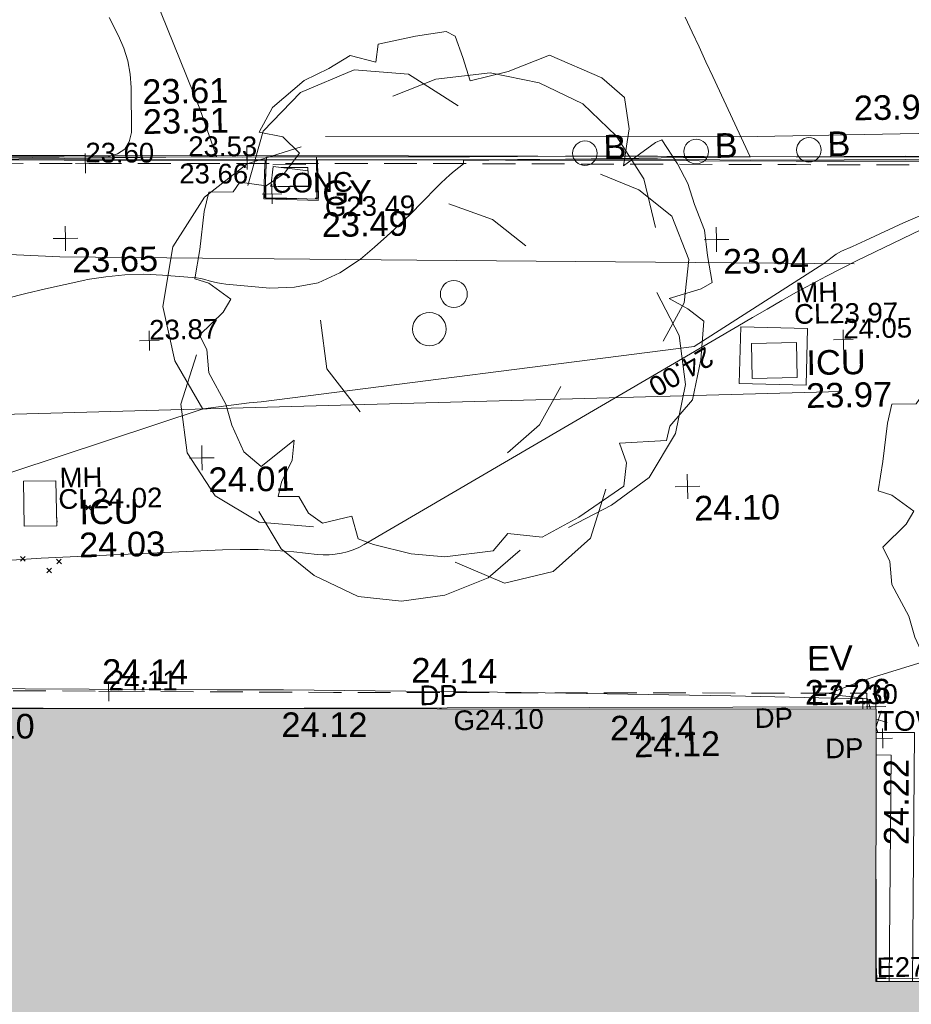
# Model space of a CAD drawing. Header units: millimetres. Extents: x -287732 to 520720, y -88450 to 287754.
# Tile 48 of 256: x -138181 to -124599, y -49525 to -34533. Entities that reach past the tile are written whole.
import ezdxf

# ---------------------------------------------------------------- set-up
doc = ezdxf.new("R2010")
doc.units = ezdxf.units.MM
doc.linetypes.add('IMPORT-DASHED _2_', pattern=[750, 500, -250])
doc.linetypes.add('IMPORT-UG_ELEC_STREET LIGHTING_QLB2 _2_', pattern=[2700, 1500, -300, 0, -250, 150, -300, 0, -200])
for name, color, linetype, lineweight, true_color in [('00_TOPO_BUILDING_OUTLINE', 5, 'Continuous', 9, 0x0000ff), ('00_TOPO_EAVE', 7, 'Continuous', 9, 0x666666), ('00_TOPO_FURN_BOLLARD', 7, 'Continuous', 9, 0x666666), ('00_TOPO_KERB_BOTTOM', 1, 'Continuous', 9, 0xff0000), ('00_TOPO_KERB_TOP', 7, 'Continuous', 9, 0xa500a5), ('00_TOPO_LEVEL_SPOT', 7, 'Continuous', 9, 0x666666), ('00_TOPO_SERV_GULLY', 7, 'Continuous', 9, 0x5252a5), ('00_TOPO_SERV_IC', 5, 'Continuous', 9, 0x0000ff), ('00_TOPO_TREE', 7, 'Continuous', 9, 0x666666), ('00_UAV_BUILDING_OUTLINE', 5, 'Continuous', 9, 0x0000ff), ('00_UAV_CONCRETE', 9, 'Continuous', 9, 0x808080), ('00_UAV_FORM_LINES', 7, 'Continuous', 9, 0x666666), ('01_DTM_CONTOUR_MNR', 7, 'Continuous', 9, 0xa5a552), ('12333-PUM-2D-U-0001-C01 - Rev2_REVIT IMPORT_dwg', 7, 'Continuous', 9, 0x767676), ('A_RHA_Line', 7, 'Continuous', 9, 0x00a600), ('CONTOURS_INDEX', 4, 'Continuous', 9, 0x00ffff), ('CONTOURS_INDEX_LVL', 4, 'Continuous', 9, 0x00ffff), ('CONTOURS_MINOR', 7, 'Continuous', 9, 0x00a5a5), ('DOWNPIPE_TXT', 7, 'Continuous', 9, 0x7fbfff), ('EAVE', 3, 'Continuous', 9, 0x00ff00), ('EAVE_LVL', 3, 'Continuous', 9, 0x00ff00), ('GULLY', 7, 'Continuous', 9, 0x7fbfff), ('GULLY_LVL', 7, 'Continuous', 9, 0x7fbfff), ('KERB_BOTTOM', 7, 'Continuous', 9, 0x0000a5), ('KERB_BOTTOM_LVL', 7, 'Continuous', 9, 0x0000a5), ('KERB_TOP', 2, 'Continuous', 9, 0xffff00), ('KERB_TOP_LVL', 2, 'Continuous', 9, 0xffff00), ('MANHOLES', 7, 'Continuous', 9, 0xa50000), ('MANHOLES_LVL', 7, 'Continuous', 9, 0xa50000), ('MANHOLES_TXT', 7, 'Continuous', 9, 0xa50000), ('MARKINGS_DOUBLE_YELLOW', 7, 'Continuous', 9, 0xc0c0c0), ('SPOT_HEIGHTS_LVL', 7, 'Continuous', 9, 0x00a500), ('TOP_OF_WALL_LEVEL', 7, 'Continuous', 9, 0xa500a5), ('TOP_OF_WALL_LEVEL_TXT', 7, 'Continuous', 9, 0xa500a5), ('TREE', 7, 'Continuous', 9, 0x00a500), ('WALL', 7, 'Continuous', 9, 0xa50000)]:
    doc.layers.add(name, color=color, linetype=linetype, lineweight=lineweight, true_color=true_color)
for name, color, linetype, lineweight in [('00_TOPO_ROAD_EDGE', 7, 'Continuous', 9), ('A_RHA_Detail', 7, 'Continuous', 9), ('CHANGE_OF_SURFACE', 7, 'IMPORT-DASHED _2_', 9), ('CHANGE_OF_SURFACE_LVL', 7, 'Continuous', 9), ('GEN-TEXT', 7, 'Continuous', 9), ('Text', 7, 'Continuous', 9), ('TEXT_TXT', 7, 'Continuous', 9)]:
    doc.layers.add(name, color=color, linetype=linetype, lineweight=lineweight)
doc.styles.add('Arial_3', font='arial.ttf', dxfattribs={"height": 300})
doc.styles.add('Swis721 Lt BT_2', font='swissl.ttf', dxfattribs={"height": 375})

# ---------------------------------------------------------------- blocks, each defined once
blk = doc.blocks.new('12333-PUM-2D-U-0001-C01 - Rev2_REVIT IMPORT_dwg_CONIFEROUS_TREE-2077111-Site Location Plan Proposed')
at = {"layer": '00_TOPO_TREE', "color": 254, "true_color": 0xcccccc, "flags": 128}
for points in [[(533766626, 725520719), (533766875, 725521545), (533767453, 725522124), (533768280, 725522455), (533769107, 725522372), (533769851, 725521876)], [(533768859, 725522041), (533769521, 725522290), (533770347, 725522372), (533771092, 725522207), (533771753, 725521876), (533772249, 725521380), (533772663, 725520719), (533772828, 725519974)], [(533765882, 725517328), (533765469, 725518073), (533765303, 725518899), (533765469, 725519809), (533765965, 725520553), (533766626, 725521049), (533767453, 725521297)], [(533772001, 725520801), (533772580, 725520553), (533773076, 725520140), (533773324, 725519478), (533773241, 725518817), (533772911, 725518238)], [(533769686, 725520388), (533770347, 725520140), (533770844, 725519726)], [(533772828, 725518982), (533773159, 725518321), (533773241, 725517576), (533773076, 725516832), (533772663, 725516171), (533772084, 725515757), (533771422, 725515427)], [(533768280, 725517246), (533767784, 725517907), (533767701, 725518651)], [(533767536, 725515509), (533766709, 725515592), (533766048, 725516005), (533765634, 725516667), (533765552, 725517411), (533765800, 725518155)], [(533771340, 725517576), (533771009, 725516998), (533770513, 725516584)], [(533772001, 725516005), (533771753, 725515261), (533771174, 725514765), (533770430, 725514600), (533769686, 725514930)], [(533770678, 725515096), (533770182, 725514682), (533769521, 725514434), (533768859, 725514352), (533768198, 725514434), (533767536, 725514765), (533767040, 725515179), (533766709, 725515757)]]:
    blk.add_lwpolyline(points, dxfattribs=at)
at = {"layer": '00_TOPO_TREE', "color": 254, "true_color": 0xcccccc}
blk.add_circle((533769355, 725518486), 255, dxfattribs=at)
blk = doc.blocks.new('12333-PUM-2D-U-0001-C01 - Rev2_REVIT IMPORT_dwg_MSL_Bollard_2-2077182-Site Location Plan Proposed')
at = {"layer": '00_TOPO_FURN_BOLLARD', "color": 254, "true_color": 0xcccccc}
blk.add_circle((0, 0), 62.5, dxfattribs=at)
blk = doc.blocks.new('12333-PUM-2D-U-0001-C01 - Rev2_REVIT IMPORT_dwg_MSL_Eaves_SYM_1-V17-Site Location Plan Proposed')
at = {"layer": '00_TOPO_EAVE', "color": 254, "true_color": 0xcccccc}
for p, q in [((-92, -282), (116, 357)), ((357, -116), (-86, 28))]:
    blk.add_line(p, q, dxfattribs=at)
blk = doc.blocks.new('12333-PUM-2D-U-0001-C01 - Rev2_REVIT IMPORT_dwg_MM-2077200-Site Location Plan Proposed')
at = {"layer": '00_TOPO_LEVEL_SPOT', "color": 254, "true_color": 0xcccccc, "flags": 128}
for points in [[(500, 0), (0, 0), (0, 500)], [(0, -500), (0, 0), (-500, 0)]]:
    blk.add_lwpolyline(points, dxfattribs=at)
blk = doc.blocks.new('12333-PUM-2D-U-0001-C01 - Rev2_REVIT IMPORT_dwg_MGS62954_T2_Galway_ITM_3d_Rev1-2077680-Site Location Plan Proposed')
at = {"layer": '00_TOPO_KERB_BOTTOM', "color": 254, "true_color": 0xcccccc, "flags": 128}
for points in [[(533746585, 725521547), (533749434, 725521497), (533751695, 725521438), (533753341, 725521410), (533757066, 725521340), (533760093, 725521278), (533763840, 725521205), (533766553, 725521155), (533766920, 725521150)], [(533767680, 725521138), (533767677, 725520719), (533767676, 725520494), (533767221, 725520515), (533766886, 725520530), (533766905, 725520915), (533766920, 725521150)], [(533767680, 725521138), (533768379, 725521128), (533770013, 725521100), (533771475, 725521083), (533772877, 725521059), (533774297, 725521022), (533775718, 725521002), (533776652, 725520991), (533777789, 725520967), (533778552, 725520931), (533778951, 725520901), (533779242, 725520865), (533779633, 725520796), (533780235, 725520674), (533780701, 725520533), (533781226, 725520314), (533781579, 725520101), (533781925, 725519851), (533782396, 725519387), (533782714, 725518971), (533782954, 725518612), (533783072, 725518409), (533783257, 725517949), (533783421, 725517477)]]:
    blk.add_lwpolyline(points, dxfattribs=at)
at = {"layer": '00_TOPO_KERB_TOP', "color": 254, "true_color": 0xcccccc, "flags": 128}
for points in [[(533746584, 725521500), (533749433, 725521450), (533751696, 725521376), (533753341, 725521358), (533757065, 725521295), (533760092, 725521231), (533763839, 725521157), (533766553, 725521108), (533766899, 725521103)], [(533767698, 725521091), (533767695, 725520719), (533767694, 725520475), (533767220, 725520497), (533766867, 725520512), (533766887, 725520916), (533766899, 725521103)], [(533767698, 725521091), (533768378, 725521080), (533770012, 725521052), (533771474, 725521036), (533772876, 725521011), (533774296, 725520975), (533775718, 725520955), (533776651, 725520944), (533777788, 725520919), (533778550, 725520883), (533778947, 725520854), (533779235, 725520818), (533779624, 725520750), (533780223, 725520628), (533780685, 725520488), (533781204, 725520272), (533781553, 725520061), (533781895, 725519815), (533782360, 725519355), (533782675, 725518943), (533782914, 725518587), (533783030, 725518388), (533783212, 725517933), (533783377, 725517462)]]:
    blk.add_lwpolyline(points, dxfattribs=at)
at = {"layer": '00_TOPO_ROAD_EDGE', "color": 254, "true_color": 0xcccccc}
blk.add_line((533766920, 725521150), (533767680, 725521138), dxfattribs=at)
at = {"layer": '00_TOPO_SERV_GULLY', "color": 254, "true_color": 0xcccccc}
for p, q in [((533766979, 725520698), (533767017, 725521003)), ((533767551, 725520926), (533767017, 725521003)), ((533767551, 725520698), (533767551, 725520926)), ((533766979, 725520698), (533767551, 725520698))]:
    blk.add_line(p, q, dxfattribs=at)
at = {"layer": '00_TOPO_SERV_IC', "color": 254, "true_color": 0xcccccc}
for p, q in [((533774256, 725517650), (533774256, 725518183)), ((533774942, 725518183), (533774256, 725518183)), ((533774942, 725517650), (533774942, 725518183)), ((533774256, 725517650), (533774942, 725517650)), ((533763131, 725515592), (533763131, 725516278)), ((533763131, 725516278), (533763626, 725516278)), ((533763626, 725516278), (533763626, 725515592)), ((533763131, 725515592), (533763626, 725515592))]:
    blk.add_line(p, q, dxfattribs=at)
at = {"layer": '00_UAV_CONCRETE', "color": 254, "true_color": 0xcccccc, "flags": 128}
blk.add_lwpolyline([(533775857, 725512584), (533775861, 725512743), (533773849, 725512821), (533771023, 725512916), (533770295, 725512941), (533767038, 725513031), (533766025, 725513053), (533763105, 725513118), (533761027, 725513165), (533759813, 725513192), (533756142, 725513259), (533756028, 725513260), (533752549, 725513304), (533751029, 725513348), (533748905, 725513410), (533746031, 725513439), (533745548, 725513444), (533742515, 725513475), (533741032, 725513500), (533739474, 725513527), (533739466, 725513449), (533738578, 725513441)], dxfattribs=at)
at = {"layer": '00_UAV_FORM_LINES', "color": 254, "true_color": 0xcccccc, "flags": 128}
for points in [[(533775843, 725519367), (533769183, 725519540), (533763744, 725519687), (533758143, 725520042)], [(533757724, 725517049), (533761913, 725517292), (533766682, 725517340), (533775604, 725517425)]]:
    blk.add_lwpolyline(points, dxfattribs=at)
at = {"layer": '01_DTM_CONTOUR_MNR', "color": 254, "true_color": 0xcccccc, "flags": 128}
for points in [[(533762225, 725516194), (533765890, 725517330), (533766590, 725517412), (533766774, 725517423), (533773384, 725518152), (533775380, 725519380), (533775571, 725519519), (533775655, 725519562), (533775820, 725519632), (533776020, 725519720), (533776604, 725519977), (533778055, 725520572)], [(533761760, 725521200), (533763840, 725521182), (533766160, 725521170), (533765915, 725521899), (533765160, 725523880), (533766990, 725526110), (533765396, 725526308), (533765210, 725526176), (533764098, 725526521), (533763057, 725526757)]]:
    blk.add_lwpolyline(points, dxfattribs=at)
blk.add_blockref('12333-PUM-2D-U-0001-C01 - Rev2_REVIT IMPORT_dwg_CONIFEROUS_TREE-2077111-Site Location Plan Proposed', (0, 0))
for name, p, xscale, yscale, zscale in [('12333-PUM-2D-U-0001-C01 - Rev2_REVIT IMPORT_dwg_MSL_Bollard_2-2077182-Site Location Plan Proposed', (533771771, 725521122), 3, 3, 3), ('12333-PUM-2D-U-0001-C01 - Rev2_REVIT IMPORT_dwg_MSL_Bollard_2-2077182-Site Location Plan Proposed', (533773466, 725521117), 3, 3, 3), ('12333-PUM-2D-U-0001-C01 - Rev2_REVIT IMPORT_dwg_MSL_Bollard_2-2077182-Site Location Plan Proposed', (533775183, 725521113), 3, 3, 3), ('12333-PUM-2D-U-0001-C01 - Rev2_REVIT IMPORT_dwg_MM-2077200-Site Location Plan Proposed', (533763836, 725519964), 0.375, 0.375, 0.375), ('12333-PUM-2D-U-0001-C01 - Rev2_REVIT IMPORT_dwg_MM-2077200-Site Location Plan Proposed', (533773750, 725519772), 0.375, 0.375, 0.375), ('12333-PUM-2D-U-0001-C01 - Rev2_REVIT IMPORT_dwg_MM-2077200-Site Location Plan Proposed', (533765856, 725516585), 0.375, 0.375, 0.375), ('12333-PUM-2D-U-0001-C01 - Rev2_REVIT IMPORT_dwg_MM-2077200-Site Location Plan Proposed', (533773245, 725516022), 0.375, 0.375, 0.375), ('12333-PUM-2D-U-0001-C01 - Rev2_REVIT IMPORT_dwg_MSL_Eaves_SYM_1-V17-Site Location Plan Proposed', (533776089, 725512419), 0.375, 0.375, 0.375)]:
    blk.add_blockref(name, p, dxfattribs=dict(xscale=xscale, yscale=yscale, zscale=zscale))
at = {"layer": '00_TOPO_BUILDING_OUTLINE', "color": 251, "true_color": 0x666666, "insert": (533772362, 725512287), "char_height": 375, "width": 1495.9, "attachment_point": 1, "line_spacing_factor": 1.005062, "style": 'Swis721 Lt BT_2'}
blk.add_mtext('24.12', dxfattribs=at)
at = {"layer": '00_TOPO_EAVE', "char_height": 375, "attachment_point": 1, "line_spacing_factor": 1.005062, "style": 'Swis721 Lt BT_2'}
for s, insert, width in [('EV', (533775019, 725513558), 736.08), ('27.26', (533774977, 725513042), 1495.9)]:
    blk.add_mtext(s, dxfattribs=dict(at, insert=insert, width=width))
at = {"layer": '00_TOPO_FURN_BOLLARD', "char_height": 375, "width": 398.91, "attachment_point": 1, "line_spacing_factor": 1.005062, "style": 'Swis721 Lt BT_2'}
for insert in [(533772054, 725521396), (533773749, 725521391), (533775466, 725521387)]:
    blk.add_mtext('B', dxfattribs=dict(at, insert=insert))
at = {"layer": '00_TOPO_KERB_BOTTOM', "color": 251, "true_color": 0x666666, "insert": (533765046, 725521907), "char_height": 375, "width": 1495.9, "attachment_point": 1, "line_spacing_factor": 1.005062, "style": 'Swis721 Lt BT_2'}
blk.add_mtext('23.51', dxfattribs=at)
at = {"layer": '00_TOPO_KERB_TOP', "color": 251, "true_color": 0x666666, "char_height": 375, "width": 1495.9, "attachment_point": 1, "line_spacing_factor": 1.005062, "style": 'Swis721 Lt BT_2'}
for s, insert in [('23.61', (533765045, 725522363)), ('23.93', (533775878, 725521926))]:
    blk.add_mtext(s, dxfattribs=dict(at, insert=insert))
at = {"layer": '00_TOPO_LEVEL_SPOT', "char_height": 375, "width": 1495.9, "attachment_point": 1, "line_spacing_factor": 1.005062, "style": 'Swis721 Lt BT_2'}
for s, insert in [('23.65', (533763931, 725519817)), ('23.94', (533773845, 725519625)), ('24.01', (533765951, 725516437)), ('24.10', (533773340, 725515875))]:
    blk.add_mtext(s, dxfattribs=dict(at, insert=insert))
at = {"layer": '00_TOPO_SERV_GULLY', "color": 251, "true_color": 0x666666, "char_height": 375, "attachment_point": 1, "line_spacing_factor": 1.005062, "style": 'Swis721 Lt BT_2'}
for s, insert, width in [('GY', (533767761, 725520773), 821.56), ('23.49', (533767743, 725520290), 1495.9)]:
    blk.add_mtext(s, dxfattribs=dict(at, insert=insert, width=width))
at = {"layer": '00_TOPO_SERV_IC', "color": 251, "true_color": 0x666666, "char_height": 375, "attachment_point": 1, "line_spacing_factor": 1.005062, "style": 'Swis721 Lt BT_2'}
for s, insert, width in [('ICU', (533775089, 725518061), 1021.01), ('23.97', (533775075, 725517560), 1495.9), ('ICU', (533763976, 725515979), 1021.01), ('24.03', (533763963, 725515479), 1495.9)]:
    blk.add_mtext(s, dxfattribs=dict(at, insert=insert, width=width))
at = {"layer": '00_UAV_BUILDING_OUTLINE', "color": 251, "true_color": 0x666666, "char_height": 375, "width": 1495.9, "attachment_point": 1, "line_spacing_factor": 1.005062, "style": 'Swis721 Lt BT_2'}
for s, insert, rotation in [('24.10', (533761930, 725512757), 358.9593), ('24.12', (533767000, 725512690), 358.9593), ('24.14', (533772005, 725512551), 358.9593), ('24.22', (533776141, 725510510), 88.9593)]:
    blk.add_mtext(s, dxfattribs=dict(at, insert=insert, rotation=rotation))
at = {"layer": '00_UAV_CONCRETE', "color": 251, "true_color": 0x666666, "char_height": 375, "width": 1495.9, "attachment_point": 1, "line_spacing_factor": 1.005062, "style": 'Swis721 Lt BT_2'}
for insert, rotation in [((533764283, 725513548), 358.7328), ((533768995, 725513486), 358.1614)]:
    blk.add_mtext('24.14', dxfattribs=dict(at, insert=insert, rotation=rotation))
blk = doc.blocks.new('12333-PUM-2D-U-0001-C01 - Rev2_REVIT IMPORT_dwg_SPOT-2077713-Site Location Plan Proposed')
at = {"layer": 'Text', "color": 253, "true_color": 0xaaaaaa}
for p, q in [((0, 500), (0, -500)), ((-500, 0), (500, 0))]:
    blk.add_line(p, q, dxfattribs=at)
blk = doc.blocks.new('12333-PUM-2D-U-0001-C01 - Rev2_REVIT IMPORT_dwg_SPOT-V234-Site Location Plan Proposed')
at = {"layer": 'TOP_OF_WALL_LEVEL', "color": 254, "true_color": 0xe1aae1}
for p, q in [((0, 500), (0, -500)), ((-333, 0), (500, 0))]:
    blk.add_line(p, q, dxfattribs=at)
blk = doc.blocks.new('12333-PUM-2D-U-0001-C01 - Rev2_REVIT IMPORT_dwg_TREE_1-V235-Site Location Plan Proposed')
at = {"layer": 'TREE', "color": 9, "true_color": 0xaae1aa, "flags": 128}
blk.add_lwpolyline([(-230.614, 433.535), (-189.325, 457.704), (-140.987, 443.605), (-135.952, 477.845), (-64.451, 491.944), (-6.042, 500), (11.078, 490.937), (25.176, 449.648), (38.268, 405.337), (110.775, 421.45), (190.332, 451.662), (289.023, 406.344), (331.319, 368.077), (339.376, 308.661), (327.291, 238.167), (388.721, 281.47), (400.806, 286.506), (430.01, 240.181), (449.144, 202.92), (461.229, 162.638), (479.355, 113.293), (484.391, 64.955), (492.447, 13.595), (471.299, 1.511), (409.869, -15.609), (445.116, -35.75), (475.327, -59.919), (468.278, -133.434), (451.158, -208.963), (406.848, -258.308), (399.799, -285.498), (310.171, -289.527), (323.263, -326.788), (317.221, -371.098), (230.614, -428.499), (160.121, -465.76), (94.663, -457.704), (66.465, -489.93), (-26.183, -500), (-89.627, -492.951), (-161.128, -473.817), (-190.332, -462.739), (-201.41, -419.436), (-257.805, -431.521), (-283.988, -412.387), (-302.115, -380.161), (-341.39, -379.154), (-334.34, -351.964), (-313.192, -310.675), (-309.164, -272.407), (-372.608, -321.752), (-404.834, -293.555), (-426.989, -242.195), (-438.066, -201.913), (-469.285, -141.49), (-472.306, -97.18), (-485.398, -69.99), (-440.081, -26.687), (-424.975, -2.518), (-466.264, 28.701), (-492.447, 37.764), (-482.377, 93.152), (-472.306, 165.66), (-463.243, 201.913), (-416.918, 201.913), (-403.827, 220.04), (-353.474, 211.984), (-319.235, 235.146), (-289.023, 273.414), (-320.242, 304.632), (-365.559, 314.703), (-339.376, 361.027), (-277.946, 411.38)], close=True, dxfattribs=at)
blk = doc.blocks.new('12333-PUM-2D-U-0001-C01 - Rev2_REVIT IMPORT_dwg_SPOT-V244-Site Location Plan Proposed')
at = {"layer": 'EAVE_LVL', "color": 81, "true_color": 0xaaffaa}
for p, q in [((-8, 0), (500, 0)), ((0, 417), (0, -148))]:
    blk.add_line(p, q, dxfattribs=at)
blk = doc.blocks.new('12333-PUM-2D-U-0001-C01 - Rev2_REVIT IMPORT_dwg_SPOT-V245-Site Location Plan Proposed')
at = {"layer": 'EAVE_LVL', "color": 81, "true_color": 0xaaffaa}
for p, q in [((0, 500), (0, -163)), ((-34, 0), (500, 0))]:
    blk.add_line(p, q, dxfattribs=at)
blk = doc.blocks.new('12333-PUM-2D-U-0001-C01 - Rev2_REVIT IMPORT_dwg_SPOT-V246-Site Location Plan Proposed')
at = {"layer": 'EAVE_LVL', "color": 81, "true_color": 0xaaffaa}
for p, q in [((0, 500), (0, -127)), ((-500, 0), (500, 0))]:
    blk.add_line(p, q, dxfattribs=at)
blk = doc.blocks.new('12333-PUM-2D-U-0001-C01 - Rev2_REVIT IMPORT_dwg_MH_CIR2-V254-Site Location Plan Proposed')
at = {"layer": 'GULLY', "color": 254, "true_color": 0xd4e9ff, "flags": 128}
blk.add_lwpolyline([(154, 475), (0, 500), (-154, 475)], dxfattribs=at)
blk = doc.blocks.new('12333-PUM-2D-U-0001-C01 - Rev2_REVIT IMPORT_dwg_SPOT-2077769-Site Location Plan Proposed')
at = {"layer": 'CHANGE_OF_SURFACE_LVL', "color": 253, "true_color": 0xaaaaaa}
for p, q in [((0, 500), (0, -500)), ((-500, 0), (500, 0))]:
    blk.add_line(p, q, dxfattribs=at)
blk = doc.blocks.new('12333-PUM-2D-U-0001-C01 - Rev2_REVIT IMPORT_dwg_SPOT-V272-Site Location Plan Proposed')
at = {"layer": 'KERB_BOTTOM_LVL', "color": 9, "true_color": 0xaaaae1}
for p, q in [((0, 500), (0, -500)), ((-500, 0), (500, 0))]:
    blk.add_line(p, q, dxfattribs=at)
blk = doc.blocks.new('12333-PUM-2D-U-0001-C01 - Rev2_REVIT IMPORT_dwg_SPOT-2077810-Site Location Plan Proposed')
at = {"layer": 'KERB_TOP_LVL', "color": 51, "true_color": 0xffffaa}
for p, q in [((0, 500), (0, -500)), ((-500, 0), (500, 0))]:
    blk.add_line(p, q, dxfattribs=at)
blk = doc.blocks.new('12333-PUM-2D-U-0001-C01 - Rev2_REVIT IMPORT_dwg_SPOT-2077775-Site Location Plan Proposed')
at = {"layer": 'SPOT_HEIGHTS_LVL', "color": 9, "true_color": 0xaae1aa}
for p, q in [((0, 500), (0, -500)), ((-500, 0), (500, 0))]:
    blk.add_line(p, q, dxfattribs=at)
blk = doc.blocks.new('12333-PUM-2D-U-0001-C01 - Rev2_REVIT IMPORT_dwg-1620468-Site Location Plan Proposed')
at = {"layer": 'CHANGE_OF_SURFACE', "color": 253, "true_color": 0xaaaaaa, "flags": 128}
for points in [[(97666, -98436), (97957, -98067), (98176, -97794), (98567, -97428), (99133, -96937), (99549, -96595), (100102, -96163), (100450, -95887), (101065, -95398), (102155, -94556), (102457, -94342), (104545, -94385), (108539, -94469), (113452, -94513), (118692, -94673), (123079, -94754), (127999, -94841), (133904, -94962), (137314, -95022), (138010, -95088), (138622, -95187), (139110, -95298), (139677, -95457), (140183, -95666), (140662, -95984), (141246, -96532), (141712, -97124), (142036, -97862), (142218, -98390), (142014, -98961), (141892, -99280), (141685, -99740), (141476, -100165), (141253, -100548), (140959, -100981), (140643, -101395), (140416, -101748), (140170, -102223), (139981, -102596), (139408, -103693), (139471, -103726)], [(134841, -103271), (134843, -103028), (126720, -102873), (119869, -102718), (111028, -102508), (97534, -102177), (97592, -100144)]]:
    blk.add_lwpolyline(points, dxfattribs=at)
blk.add_lwpolyline([(125821, -95341), (126620, -95344), (126621, -94828), (125823, -94825)], close=True, dxfattribs=at)
at = {"layer": 'CONTOURS_INDEX', "color": 131, "true_color": 0xaaffff, "flags": 128}
blk.add_lwpolyline([(121851, -100776), (122300, -100752), (125063, -100675), (125335, -100673), (125607, -100680), (125878, -100699), (126149, -100725), (126504, -100769), (126597, -100776), (126690, -100777), (126782, -100770), (126875, -100758), (126966, -100737), (127055, -100710), (127140, -100674), (127224, -100632), (132975, -97403), (133200, -97277), (133426, -97152), (133652, -97028), (133879, -96905), (134107, -96785), (134336, -96668), (134568, -96554), (134801, -96444), (136211, -95791)], dxfattribs=at)
at = {"layer": 'CONTOURS_MINOR', "color": 254, "true_color": 0xaae1e1}
blk.add_line((134997, -103629), (134975, -103551), dxfattribs=at)
at = {"layer": 'CONTOURS_MINOR', "color": 254, "true_color": 0xaae1e1, "flags": 128}
for points in [[(121837, -96789), (122137, -96719), (122438, -96652), (122739, -96590), (123042, -96531), (123075, -96524), (123362, -96484), (123650, -96459), (123938, -96458), (124227, -96474), (124676, -96518), (124741, -96526), (124805, -96538), (124869, -96554), (124932, -96573), (124994, -96592), (125058, -96608), (125122, -96620), (125187, -96629), (125858, -96701), (126233, -96695), (126592, -96633), (126925, -96487), (127242, -96286), (127460, -96106), (127651, -95944), (127839, -95779), (128021, -95607), (128201, -95433), (128429, -95204), (128493, -95142), (128559, -95082), (128627, -95025), (128696, -94969), (128838, -94861), (128838, -94811), (131172, -94821), (131512, -94822), (131851, -94824), (132190, -94825), (132529, -94827), (133208, -94831), (132660, -93600), (132558, -93372), (132457, -93143), (132355, -92915), (132252, -92687)], [(119097, -94633), (123078, -94655), (123432, -94654), (123572, -94616), (123683, -94549), (123751, -94439), (123789, -94298), (123797, -93611), (123784, -93406), (123754, -93205), (123695, -93010), (123618, -92819), (123481, -92541)], [(134894, -103272), (134848, -103111), (134573, -103075), (134522, -103067), (134471, -103059), (134420, -103050), (134369, -103041), (134268, -103021), (134633, -102888), (134735, -102852), (134838, -102818), (134942, -102785), (135045, -102754), (139611, -101439)]]:
    blk.add_lwpolyline(points, dxfattribs=at)
at = {"layer": 'EAVE', "color": 81, "true_color": 0xaaffaa}
for p, q in [((134907, -107374), (134933, -105859)), ((166991, -108002), (134916, -107370))]:
    blk.add_line(p, q, dxfattribs=at)
at = {"layer": 'EAVE', "color": 81, "true_color": 0xaaffaa, "flags": 128}
blk.add_lwpolyline([(134976, -103274), (134976, -103235), (124090, -103073), (97145, -102525), (97138, -101655), (97012, -101652)], dxfattribs=at)
at = {"layer": 'GEN-TEXT', "color": 253, "true_color": 0xaaaaaa}
for p, q in [((122998, -100030), (123069, -99959)), ((123069, -100030), (122998, -99959)), ((121987, -100794), (122058, -100723)), ((122058, -100794), (121987, -100723)), ((122536, -100844), (122607, -100773)), ((122607, -100844), (122536, -100773)), ((122383, -100979), (122454, -100908)), ((122454, -100979), (122383, -100908))]:
    blk.add_line(p, q, dxfattribs=at)
at = {"layer": 'GULLY', "color": 254, "true_color": 0xd4e9ff}
blk.add_line((126012, -95158), (126465, -95163), dxfattribs=at)
at = {"layer": 'GULLY', "color": 254, "true_color": 0xd4e9ff, "flags": 128}
blk.add_lwpolyline([(126468, -94929), (126468, -94873), (126059, -94869)], dxfattribs=at)
at = {"layer": 'KERB_BOTTOM', "color": 9, "true_color": 0xaaaae1, "flags": 128}
blk.add_lwpolyline([(118695, -94555), (123081, -94636), (128002, -94724), (133907, -94844), (137321, -94904)], dxfattribs=at)
at = {"layer": 'KERB_TOP', "color": 51, "true_color": 0xffffaa, "flags": 128}
blk.add_lwpolyline([(118694, -94618), (123080, -94699), (128001, -94786), (133905, -94907), (137317, -94967)], dxfattribs=at)
at = {"layer": 'MANHOLES', "color": 9, "true_color": 0xe1aaaa}
blk.add_line((122554, -100210), (122547, -100108), dxfattribs=at)
at = {"layer": 'MANHOLES', "color": 9, "true_color": 0xe1aaaa, "flags": 128}
blk.add_lwpolyline([(132980, -98277), (133017, -97416), (134036, -97459), (133999, -98320)], close=True, dxfattribs=at)
at = {"layer": 'MARKINGS_DOUBLE_YELLOW', "color": 254, "true_color": 0xeaeaea, "flags": 128}
blk.add_lwpolyline([(126745, -94406), (133043, -94521), (136864, -94521), (138940, -94785), (140110, -95129), (140741, -95358), (141384, -96012), (142049, -96827)], dxfattribs=at)
at = {"layer": 'TREE', "color": 9, "true_color": 0xaae1aa}
blk.add_circle((128657, -96841), 205, dxfattribs=at)
at = {"layer": 'WALL', "color": 9, "true_color": 0xe1aaaa, "flags": 128}
for points in [[(134973, -103628), (135558, -103639), (135458, -107429)], [(134967, -103967), (135194, -103977), (135104, -107422)]]:
    blk.add_lwpolyline(points, dxfattribs=at)
blk.add_blockref('12333-PUM-2D-U-0001-C01 - Rev2_REVIT IMPORT_dwg_MGS62954_T2_Galway_ITM_3d_Rev1-2077680-Site Location Plan Proposed', (-533641080, -725615854))
for name, p, xscale, yscale, zscale in [('12333-PUM-2D-U-0001-C01 - Rev2_REVIT IMPORT_dwg_TREE_1-V235-Site Location Plan Proposed', (128657, -96841), 8, 8, 8), ('12333-PUM-2D-U-0001-C01 - Rev2_REVIT IMPORT_dwg_SPOT-2077810-Site Location Plan Proposed', (125540, -94742), 0.3, 0.3, 0.3), ('12333-PUM-2D-U-0001-C01 - Rev2_REVIT IMPORT_dwg_SPOT-V272-Site Location Plan Proposed', (125542, -94680), 0.3, 0.3, 0.3), ('12333-PUM-2D-U-0001-C01 - Rev2_REVIT IMPORT_dwg_SPOT-2077769-Site Location Plan Proposed', (123079, -94754), 0.3, 0.3, 0.3), ('12333-PUM-2D-U-0001-C01 - Rev2_REVIT IMPORT_dwg_SPOT-2077713-Site Location Plan Proposed', (125913, -95269), 0.3, 0.3, 0.3), ('12333-PUM-2D-U-0001-C01 - Rev2_REVIT IMPORT_dwg_TREE_1-V235-Site Location Plan Proposed', (139005, -100249), 8, 8, 8), ('12333-PUM-2D-U-0001-C01 - Rev2_REVIT IMPORT_dwg_SPOT-2077775-Site Location Plan Proposed', (124008, -97471), 0.3, 0.3, 0.3), ('12333-PUM-2D-U-0001-C01 - Rev2_REVIT IMPORT_dwg_SPOT-2077775-Site Location Plan Proposed', (134578, -97638), 0.3, 0.3, 0.3), ('12333-PUM-2D-U-0001-C01 - Rev2_REVIT IMPORT_dwg_SPOT-2077769-Site Location Plan Proposed', (123295, -102796), 0.3, 0.3, 0.3), ('12333-PUM-2D-U-0001-C01 - Rev2_REVIT IMPORT_dwg_SPOT-V246-Site Location Plan Proposed', (134976, -103235), 0.3, 0.3, 0.3), ('12333-PUM-2D-U-0001-C01 - Rev2_REVIT IMPORT_dwg_MH_CIR2-V254-Site Location Plan Proposed', (128345, -103200), 0.1, 0.1, 0.1), ('12333-PUM-2D-U-0001-C01 - Rev2_REVIT IMPORT_dwg_SPOT-V234-Site Location Plan Proposed', (135071, -103718), 0.3, 0.3, 0.3), ('12333-PUM-2D-U-0001-C01 - Rev2_REVIT IMPORT_dwg_SPOT-V245-Site Location Plan Proposed', (134916, -107370), 0.3, 0.3, 0.3), ('12333-PUM-2D-U-0001-C01 - Rev2_REVIT IMPORT_dwg_SPOT-V244-Site Location Plan Proposed', (134907, -107374), 0.3, 0.3, 0.3)]:
    blk.add_blockref(name, p, dxfattribs=dict(xscale=xscale, yscale=yscale, zscale=zscale))
at = {"layer": 'CHANGE_OF_SURFACE_LVL', "char_height": 300, "width": 1256.11, "attachment_point": 1, "rotation": 358.873, "line_spacing_factor": 0.941778, "style": 'Arial_3'}
for s, insert in [('23.60', (123085, -94439)), ('24.11', (123301, -102481))]:
    blk.add_mtext(s, dxfattribs=dict(at, insert=insert))
at = {"layer": 'CONTOURS_INDEX_LVL', "insert": (132630, -97960), "char_height": 300, "width": 1256.11, "attachment_point": 1, "rotation": 209.2332, "line_spacing_factor": 0.941778, "style": 'Arial_3'}
blk.add_mtext('24.00', dxfattribs=at)
at = {"layer": 'DOWNPIPE_TXT', "char_height": 300, "width": 694.17, "attachment_point": 1, "line_spacing_factor": 0.941778, "style": 'Arial_3'}
for insert in [(128026, -102792), (133127, -103227), (134192, -103708)]:
    blk.add_mtext('DP', dxfattribs=dict(at, insert=insert))
at = {"layer": 'EAVE_LVL', "char_height": 300, "width": 1590.34, "attachment_point": 1, "line_spacing_factor": 0.941778, "style": 'Arial_3'}
for s, insert in [('E27.30', (133985, -102896)), ('E27.28', (134915, -107055))]:
    blk.add_mtext(s, dxfattribs=dict(at, insert=insert))
at = {"layer": 'GULLY_LVL', "char_height": 300, "width": 1645.43, "attachment_point": 1, "line_spacing_factor": 0.941778, "style": 'Arial_3'}
for s, insert in [('G23.49', (126717, -95328)), ('G24.10', (128539, -103182))]:
    blk.add_mtext(s, dxfattribs=dict(at, insert=insert))
at = {"layer": 'KERB_BOTTOM_LVL', "insert": (124655, -94369), "char_height": 300, "width": 1256.11, "attachment_point": 1, "rotation": 358.873, "line_spacing_factor": 0.941778, "style": 'Arial_3'}
blk.add_mtext('23.53', dxfattribs=at)
at = {"layer": 'KERB_TOP_LVL', "insert": (124510, -94783), "char_height": 300, "width": 1256.11, "attachment_point": 1, "rotation": 358.873, "line_spacing_factor": 0.941778, "style": 'Arial_3'}
blk.add_mtext('23.66', dxfattribs=at)
at = {"layer": 'MANHOLES_LVL', "char_height": 300, "width": 1895.19, "attachment_point": 1, "line_spacing_factor": 0.941778, "style": 'Arial_3'}
for s, insert in [('CL23.97', (133834, -97086)), ('CL24.02', (122579, -99708))]:
    blk.add_mtext(s, dxfattribs=dict(at, insert=insert))
at = {"layer": 'MANHOLES_TXT', "char_height": 300, "width": 774.97, "attachment_point": 1, "line_spacing_factor": 0.941778, "style": 'Arial_3'}
for insert in [(133858, -96760), (122603, -99382)]:
    blk.add_mtext('MH', dxfattribs=dict(at, insert=insert))
at = {"layer": 'SPOT_HEIGHTS_LVL', "char_height": 300, "width": 1256.11, "attachment_point": 1, "line_spacing_factor": 0.941778, "style": 'Arial_3'}
for s, insert in [('23.87', (124008, -97156)), ('24.05', (134578, -97323))]:
    blk.add_mtext(s, dxfattribs=dict(at, insert=insert))
at = {"layer": 'TEXT_TXT', "insert": (125913, -94954), "char_height": 300, "width": 1469.14, "attachment_point": 1, "line_spacing_factor": 0.941778, "style": 'Arial_3'}
blk.add_mtext('CONC', dxfattribs=at)
at = {"layer": 'TOP_OF_WALL_LEVEL_TXT', "insert": (134997, -103301), "char_height": 300, "width": 2420.4, "attachment_point": 1, "rotation": 358.9125, "line_spacing_factor": 0.941778, "style": 'Arial_3'}
blk.add_mtext('TOW24.74', dxfattribs=at)

msp = doc.modelspace()

# ---------------------------------------------------------------- hatches: boundary and pattern name
at = {"layer": 'A_RHA_Detail', "true_color": 0xc0c0c0}
h = msp.add_hatch(color=9, dxfattribs=at)
h.paths.add_polyline_path([(-80881, -68503), (-80401, -68483), (-80401, -62985), (-24475, -63009), (-24456, -50840), (-36623, -50832), (-36623, -44229), (-50959, -44218), (-50959, -42574), (-54564, -42571), (-54566, -45054), (-92409, -45027), (-92412, -49202), (-100062, -49202), (-100052, -64853), (-86121, -64853), (-86092, -62958), (-84861, -62958), (-84855, -68240), (-80871, -68240)])
h.paths.add_polyline_path([(-137239, -68462), (-132720, -68433), (-132847, -62850), (-130455, -62917), (-130498, -61356), (-117581, -61423), (-117492, -49184), (-125137, -49178), (-125134, -45033), (-163007, -45006), (-163007, -44090), (-163124, -44090), (-163123, -42384), (-166564, -42384), (-166565, -44044), (-193158, -44025), (-193195, -62864), (-137270, -62917), (-137254, -65680)])
h.paths.add_polyline_path([(120311, -32334), (120312, -31611), (133451, -31638), (133469, -19718), (121296, -19692), (121320, -8191), (112277, -8172), (112263, -14811), (78286, -14740), (78293, -8167), (75242, -8161), (69356, -8153), (69354, -9157), (68373, -9155), (68373, -13706), (69334, -13708), (69325, -16250), (66623, -16250), (66620, -17995), (65989, -17995), (65985, -19731), (57152, -19712), (57127, -31560), (70278, -31587), (70278, -32272), (78264, -32285), (78267, -31020), (112336, -31091), (112336, -32318), (119781, -32333)])
h.paths.add_polyline_path([(7504, -1791), (15482, -674), (15484, 148), (56188, 206), (56156, 14338), (18017, 14236), (17968, 34313), (21727, 34324), (21709, 40608), (18010, 40608), (17996, 45484), (9770, 45421), (3966, 45447), (3985, 14177), (1023, 14177), (-277, 14191), (-232, 5968), (-226, 194), (553, 183), (7478, 143), (7489, -674)])
h.paths.add_polyline_path([(77756, 53), (77730, 1700), (94464, 1660), (94606, 17991), (88810, 18015), (88800, 14437), (69414, 14458), (69377, 100), (75242, 67)])
h.paths.add_polyline_path([(61252, 46454), (105775, 46473), (105768, 61853), (92285, 61853), (92309, 65784), (96107, 65768), (96060, 75209), (101085, 75072), (104988, 74765), (108404, 74364), (112009, 73787), (115645, 73050), (116891, 72762), (120209, 71893), (120865, 71704), (124136, 70670), (127436, 69481), (127820, 69395), (128274, 69332), (128732, 69307), (129190, 69320), (129645, 69372), (130095, 69461), (130535, 69588), (130963, 69751), (131376, 69950), (131771, 70182), (132163, 70461), (132496, 70742), (132821, 71065), (133117, 71414), (133384, 71787), (133617, 72179), (133817, 72591), (133983, 73018), (134112, 73458), (134204, 73907), (134258, 74362), (134273, 74820), (134251, 75277), (134190, 75731), (134091, 76179), (133955, 76617), (133783, 77041), (133576, 77450), (133336, 77840), (133064, 78209), (132762, 78554), (132432, 78872), (132077, 79161), (131698, 79420), (131300, 79646), (131094, 79746), (132146, 83110), (122788, 86283), (121604, 82800), (117096, 83871), (116842, 83526), (116121, 91222), (110238, 91274), (110194, 90435), (104988, 90486), (104973, 94310), (103746, 94310), (103840, 122852), (96365, 122932), (96350, 123952), (104556, 123902), (104607, 120249), (125503, 120134), (125662, 137657), (114480, 137699), (114382, 129150), (104644, 129188), (104578, 126217), (101184, 126159), (101265, 135959), (89967, 135989), (89928, 125824), (93631, 125841), (93581, 122932), (88697, 122905), (88679, 95739), (86378, 95739), (86378, 96178), (83280, 96201), (83274, 95736), (70170, 95733), (70166, 96272), (66675, 96257), (66655, 95756), (65785, 95756), (65888, 117471), (53473, 117488), (53434, 98570), (40649, 98570), (40610, 94406), (38854, 94410), (38849, 89464), (40612, 89518), (40665, 86258), (38372, 86306), (38370, 76901), (50938, 76944), (50923, 74599), (56485, 74589), (56485, 75195), (92465, 75233), (92646, 71767), (89811, 69363), (85313, 69361), (85313, 66907), (75210, 66903), (75210, 63816), (70819, 63816), (70819, 64253), (69457, 64253), (69456, 66902), (61303, 66899), (61305, 63970), (70500, 63970), (70500, 61853), (61246, 61849), (61252, 46656)])
h.paths.add_polyline_path([(-17153, 48569), (-17153, 60770), (-29363, 60775), (-29363, 67399), (-43507, 67405), (-43489, 69093), (-45766, 69109), (-45794, 67405), (-47272, 67404), (-47272, 66455), (-86005, 66469), (-86007, 60522), (-92663, 60522), (-92665, 50184), (-79752, 50180), (-79752, 48591), (-17158, 48569)])
h.paths.add_polyline_path([(-201056, 48629), (-138378, 48635), (-138378, 50133), (-125468, 50134), (-125469, 60566), (-132187, 60566), (-132187, 66533), (-170643, 66806), (-170643, 67739), (-200340, 67489), (-200349, 60828), (-201058, 60828), (-201057, 51102)])
h.paths.add_polyline_path([(-240052, 54769), (-239444, 54811), (-239187, 54842), (-238765, 54941), (-238382, 55122), (-237990, 55355), (-237269, 55936), (-237032, 56226), (-236793, 56569), (-236555, 57004), (-236433, 57267), (-236300, 57753), (-236251, 58017), (-236236, 58516), (-236233, 58988), (-236214, 59823), (-236364, 59821), (-236634, 60698), (-236392, 61432), (-236225, 61435), (-236202, 62638), (-232564, 62639), (-232564, 63049), (-232732, 63049), (-232860, 63458), (-232732, 63914), (-232561, 63914), (-232515, 70598), (-240629, 70599), (-240630, 72351), (-246413, 72347), (-246413, 70616), (-254450, 70619), (-254455, 70754), (-254470, 73192), (-263883, 73268), (-263902, 68261), (-263715, 68260), (-263553, 67820), (-263719, 67392), (-263914, 67392), (-263957, 58634), (-260181, 58611), (-260192, 56354), (-257185, 56339), (-257213, 57093), (-257339, 57093), (-257471, 57532), (-257339, 58062), (-257203, 58064), (-257174, 58599), (-256478, 58575), (-256478, 58789), (-256013, 58912), (-255397, 58781), (-255397, 58596), (-243810, 58586), (-243805, 58352), (-243741, 57885), (-243619, 57422), (-243424, 56944), (-243247, 56608), (-243003, 56250), (-242732, 55933), (-242372, 55603), (-242141, 55425), (-241805, 55217), (-241529, 55077), (-241101, 54917), (-240836, 54841), (-240453, 54789), (-240219, 54777)])
h.paths.add_polyline_path([(40277, 59895), (40329, 69197), (36589, 69218), (36619, 74674), (32264, 74687), (32233, 69156), (11917, 69270), (11967, 78219), (29088, 78123), (29143, 88141), (15719, 88216), (15733, 90590), (4594, 90652), (4525, 78265), (10097, 78234), (10077, 74773), (4548, 74804), (4466, 60107), (19126, 60025), (19140, 62528), (31739, 62457), (31725, 59943), (38370, 59906)])
h.paths.add_polyline_path([(-246083, 72334), (-246083, 72334), (-246208, 72334)])
h.paths.add_polyline_path([(-114575, 112178), (-114575, 112178), (-114707, 115802)])
h.paths.add_polyline_path([(-154700, 101760), (-114382, 101776), (-114382, 106927), (-113756, 106927), (-113758, 111847), (-114432, 111847), (-114432, 112178), (-114575, 112178), (-114579, 121707), (-123057, 121707), (-123069, 156453), (-119381, 156454), (-119381, 160166), (-115501, 160167), (-115503, 166207), (-132412, 166600), (-132412, 166666), (-135275, 166665), (-135275, 166628), (-135911, 166628), (-135911, 166352), (-152521, 166346), (-152518, 159143), (-150699, 159118), (-150759, 122561), (-151059, 122561), (-151061, 121302), (-154138, 121373), (-154138, 121865), (-154704, 121867), (-154689, 119352), (-154746, 119352), (-154746, 118722), (-160794, 118749), (-160794, 119411), (-163852, 119422), (-163855, 118762), (-167569, 118779), (-166635, 124395), (-166930, 124500), (-167569, 124708), (-168028, 124841), (-168631, 124991), (-169238, 125117), (-169850, 125220), (-170466, 125298), (-171089, 125352), (-171704, 125381), (-172325, 125386), (-172782, 125375), (-173402, 125337), (-174110, 125263), (-174634, 125190), (-175245, 125081), (-176047, 124896), (-176665, 124725), (-177045, 124609), (-177632, 124405), (-176665, 118819), (-177559, 118822), (-177662, 125263), (-176365, 126543), (-159462, 126320), (-157058, 128609), (-157061, 136153), (-158639, 137740), (-159352, 137740), (-161634, 140201), (-168728, 140257), (-171035, 137943), (-174184, 137943), (-176460, 140292), (-177342, 140292), (-177342, 140358), (-183429, 140356), (-185922, 137917), (-185922, 131757), (-186907, 131757), (-187725, 130810), (-187724, 127376), (-186481, 126305), (-186479, 122327), (-185176, 121059), (-180304, 121059), (-180304, 118802), (-193555, 118802), (-193555, 133118), (-192594, 133118), (-192594, 134201), (-192225, 134201), (-192226, 136615), (-192595, 136615), (-192595, 137734), (-193589, 137734), (-193589, 147475), (-193163, 147493), (-192766, 147531), (-192360, 147590), (-192200, 147617), (-191883, 147683), (-191569, 147762), (-191258, 147853), (-190829, 148002), (-190648, 148071), (-190350, 148198), (-190057, 148336), (-189770, 148486), (-189405, 148698), (-189133, 148873), (-188868, 149059), (-188610, 149255), (-188355, 149465), (-188080, 149714), (-187885, 149902), (-187546, 150266), (-187446, 150378), (-187241, 150629), (-187046, 150888), (-186862, 151154), (-186546, 151670), (-186524, 151707), (-163675, 151670), (-163688, 148134), (-157304, 148136), (-157304, 155760), (-157557, 155765), (-157556, 166678), (-187009, 166700), (-187013, 162054), (-188707, 162045), (-188706, 155022), (-188738, 154651), (-188799, 154283), (-188857, 154035), (-188966, 153679), (-189103, 153333), (-189266, 152998), (-189455, 152677), (-189645, 152421), (-189917, 152104), (-190213, 151809), (-190531, 151539), (-190869, 151294), (-191225, 151076), (-191598, 150887), (-192093, 150683), (-192519, 150562), (-192904, 150482), (-193187, 150441), (-193594, 150407), (-193595, 151460), (-205369, 151455), (-205354, 113350), (-207187, 113349), (-207184, 105991), (-205313, 105991), (-205311, 101770), (-175489, 101781), (-175489, 110890), (-154703, 110898), (-154700, 102692)])
h.paths.add_polyline_path([(193736, 113048), (208865, 114991), (208976, 114127), (216448, 115086), (216039, 118272), (232649, 120405), (233426, 114352), (240632, 115278), (239855, 121330), (256407, 123456), (257092, 118089), (264572, 119041), (261878, 138525), (259179, 138222), (259197, 137439), (254686, 136897), (255413, 131315), (240853, 129522), (239771, 137919), (240650, 138010), (240062, 142777), (239166, 142685), (237631, 151018), (266173, 154561), (271297, 142612), (276532, 144861), (274942, 148528), (302075, 160135), (300216, 164320), (301528, 164907), (300405, 167478), (299017, 166946), (295627, 174519), (294333, 177537), (287289, 174519), (289428, 169661), (272957, 162557), (271943, 164897), (267016, 162764), (268502, 159357), (265200, 157946), (226856, 153147), (227510, 148852), (228281, 141179), (227302, 141050), (227895, 136433), (228749, 136524), (229602, 128024), (217691, 126494), (217642, 126874), (215139, 126553), (215195, 126113), (215016, 126090), (214841, 127450), (192259, 124549), (193486, 114991)])
h.paths.add_polyline_path([(-78076, 117606), (-78076, 117610), (-78070, 129486), (-74723, 129478), (-74723, 125436), (-48016, 125380), (-47997, 135873), (-61198, 135902), (-74715, 135924), (-74724, 131865), (-78070, 131873), (-78063, 149550), (-58292, 149542), (-58292, 148946), (-37708, 148938), (-37703, 159740), (-44148, 159743), (-44148, 162961), (-49830, 162961), (-49831, 160632), (-78494, 160644), (-78494, 161615), (-78739, 161615), (-78692, 168188), (-90845, 168127), (-90963, 152687), (-89065, 152686), (-89080, 117610), (-78375, 117606)])
h.paths.add_polyline_path([(69255, 129236), (69260, 136168), (86068, 136131), (86009, 164703), (58790, 164724), (58790, 170119), (54460, 170122), (54457, 166153), (47042, 166159), (47041, 164669), (39173, 164675), (39173, 164079), (17015, 164095), (17002, 147267), (12660, 147267), (12654, 139138), (17031, 139135), (17025, 129935), (39191, 129919), (39191, 129258), (69014, 129236)])
h.paths.add_polyline_path([(39266, 139468), (33051, 139484), (33088, 153428), (39278, 153412), (39278, 152830), (43058, 152820), (43025, 140093), (39267, 140093)])
h.paths.add_polyline_path([(1980, 189123), (18699, 189180), (18678, 195254), (24349, 195273), (24335, 199551), (28830, 199566), (28798, 208816), (24335, 208806), (24334, 209113), (16812, 209088), (16807, 208844), (6772, 208809), (6797, 201489), (-8471, 201437), (-8471, 200429), (-11856, 200418), (-11824, 190892), (-7615, 190907), (-7615, 190171), (-4609, 190169), (-4608, 190917), (1973, 190939), (1977, 189837)])
h.paths.add_polyline_path([(-20506, 190640), (-20122, 206347), (-41550, 207015), (-41462, 210450), (-31391, 210152), (-31079, 223863), (-44305, 224231), (-44491, 211866), (-47510, 211943), (-47723, 203659), (-47076, 203635), (-47175, 199532), (-46801, 199520), (-46874, 195479), (-44600, 195425), (-44686, 192243), (-38074, 192136), (-38104, 191127), (-21538, 190669)])
h.paths.add_polyline_path([(16801, 195962), (9657, 196015), (9644, 199514), (11632, 199486), (11632, 203322), (16807, 203391), (16801, 195984)])
h.paths.add_polyline_path([(122085, 200536), (122088, 206386), (125211, 206386), (125211, 206646), (126203, 206646), (126203, 207041), (130401, 206979), (130444, 209883), (126203, 209946), (126203, 214624), (127365, 214624), (127365, 225380), (126160, 225380), (126207, 241475), (119483, 241496), (119479, 246182), (109944, 246175), (109953, 233033), (115001, 233033), (115000, 208653), (112026, 208653), (112024, 200539), (122025, 200536)])
h.paths.add_polyline_path([(30087, 200987), (38031, 201029), (38031, 202923), (38110, 202923), (38067, 208828), (38013, 208828), (38012, 209013), (30045, 208970), (30077, 202923)])
h.paths.add_polyline_path([(195986, 205662), (202897, 206052), (202677, 209946), (195766, 209555)])
h.paths.add_polyline_path([(-91652, 206393), (-79454, 206433), (-79629, 238246), (-68904, 238215), (-68919, 246313), (-68919, 246314), (-68757, 246313), (-68755, 246639), (-79620, 246651), (-79607, 247344), (-82155, 247318), (-82155, 247488), (-91641, 247473), (-91639, 246846), (-131470, 246641), (-131470, 250160), (-142857, 250177), (-142864, 246220), (-165119, 246272), (-165040, 253908), (-178677, 253930), (-178700, 238177), (-138599, 238209), (-138548, 206628), (-126647, 206572), (-126667, 234826), (-124963, 234826), (-124969, 234688), (-91596, 234664), (-91651, 207156)])
h.paths.add_polyline_path([(142124, 209114), (152768, 209127), (152745, 227013), (142101, 226999), (142122, 210583)])
h.paths.add_polyline_path([(168999, 209275), (169027, 226860), (161687, 226877), (161648, 209291), (168847, 209275)])
h.paths.add_polyline_path([(49761, 218477), (49794, 223316), (41274, 223363), (41274, 223291), (32187, 223352), (32202, 225553), (20082, 225635), (20035, 218708), (31566, 218630), (31566, 218599), (49750, 218477)])
h.paths.add_polyline_path([(162362, 234154), (162367, 241590), (135261, 241631), (135249, 234198), (160249, 234157)])
h.paths.add_polyline_path([(176459, 246710), (176516, 252173), (168884, 252253), (168935, 257069), (164355, 257117), (164296, 251512), (164417, 251511), (164368, 246837), (171460, 246762)])

# ---------------------------------------------------------------- linework, layer by layer
at = {"layer": 'A_RHA_Line', "color": 7}
for p, q in [((-125134, -45033), (-163007, -45006)), ((-125137, -49178), (-125134, -45033)), ((-117492, -49184), (-125137, -49178))]:
    msp.add_line(p, q, dxfattribs=at)

# ---------------------------------------------------------------- block references
at = {"layer": '12333-PUM-2D-U-0001-C01 - Rev2_REVIT IMPORT_dwg', "color": 254, "linetype": 'IMPORT-UG_ELEC_STREET LIGHTING_QLB2 _2_', "true_color": 0xffd4d4, "rotation": 0.9999999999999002}
msp.add_blockref('12333-PUM-2D-U-0001-C01 - Rev2_REVIT IMPORT_dwg-1620468-Site Location Plan Proposed', (-261895, 55870), dxfattribs=at)

doc.saveas('drawing.dxf')
